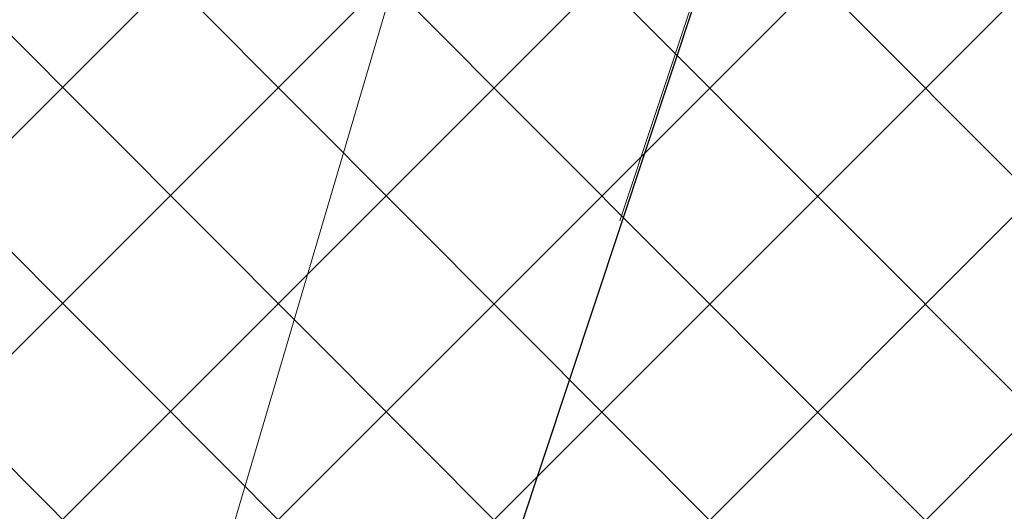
# Model space of a CAD drawing. Header units: metres. Extents: x 6599594 to 6600699, y 5687867 to 5691114.
# Tile 181 of 256: x 6599949.371 to 6599950.823, y 5688873.648 to 5688874.372. Entities that reach past the tile are written whole.
import ezdxf

# ---------------------------------------------------------------- set-up
doc = ezdxf.new("R2010")
doc.units = ezdxf.units.M
doc.header["$MEASUREMENT"] = 0
for name, pattern in [('1', [0]), ('GUK', [2, 1.5, -0.5]), ('GUZ', [1, 0.5, -0.5])]:
    doc.linetypes.add(name, pattern=pattern)
for name, color, linetype, lineweight in [('_kolor chodnik', 50, '1', 5), ('_kolor jezdnia', 4, '1', 0), ('_kolor pobocze', 211, '1', 5), ('_kolor zjazdy kostka', 7, '1', 5), ('_kolor ścieżka @ 1', 10, '1', 0), ('Dzialki', 130, '1', 30), ('Kontury', 252, 'GUK', 9), ('OT_Komunikacja', 7, 'CONTINUOUS', 0), ('Uzytki', 252, 'GUZ', 9)]:
    doc.layers.add(name, color=color, linetype=linetype, lineweight=lineweight)
pattern_1 = [(45, (0, 0), (-0.1414213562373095, 0.1414213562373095), []), (135, (0, 0), (-0.1414213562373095, -0.1414213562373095), [])]

msp = doc.modelspace()

# ---------------------------------------------------------------- hatches: boundary and pattern name
at = {"layer": '_kolor chodnik'}
h = msp.add_hatch(dxfattribs=at)
h.set_pattern_fill('ANSI37', color=256, scale=1.6)
h.set_pattern_definition(pattern_1)
h.paths.add_polyline_path([(6599849.938171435, 5688542.085872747), (6599852.232147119, 5688548.938742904), (6599853.573135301, 5688548.489851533), (6599853.827082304, 5688549.248475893), (6599851.793849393, 5688549.929093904), (6599849.895278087, 5688548.982823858), (6599847.823506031, 5688542.793750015)])
edge = h.paths.add_edge_path()
edge.add_line((6600018.106075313, 5689087.454911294), (6600022.42781917, 5689091.229234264))
edge.add_line((6600022.42781917, 5689091.229234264), (6600020.233254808, 5689093.742094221))
edge.add_line((6600020.233254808, 5689093.742094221), (6600017.159471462, 5689091.057656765))
edge.add_arc((6600023.275194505, 5689085.385140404), 8.34143334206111, 137.1531558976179, 148.8016577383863)
edge.add_line((6600016.140105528, 5689089.706021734), (6600018.106075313, 5689087.454911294))
h.paths.add_polyline_path([(6600038.501784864, 5689187.59229436), (6600037.906968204, 5689187.700586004), (6600037.638296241, 5689186.224843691), (6600038.240083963, 5689186.115282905)])
h.paths.add_polyline_path([(6600069.098302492, 5689360.276020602), (6600068.321239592, 5689360.413462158), (6600068.064048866, 5689358.936495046), (6600068.836639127, 5689358.799546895)])
h.paths.add_polyline_path([(6600082.393785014, 5689362.950258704), (6600082.941124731, 5689366.103121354), (6600081.481377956, 5689366.361351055), (6600080.923159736, 5689363.210828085)])
h.paths.add_polyline_path([(6600074.022236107, 5689388.065861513), (6600072.983907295, 5689388.249860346), (6600072.723374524, 5689386.772538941), (6600073.760538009, 5689386.588865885)])
h.paths.add_polyline_path([(6600105.602402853, 5689486.45426531), (6600106.738797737, 5689489.760539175), (6600105.28818975, 5689490.281952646), (6600104.132785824, 5689486.965912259)])
h.paths.add_polyline_path([(6600132.519778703, 5689678.737346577), (6600131.636986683, 5689678.922259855), (6600131.330470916, 5689677.453953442), (6600132.212256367, 5689677.269208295)])
h.paths.add_polyline_path([(6600156.649397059, 5689798.7449027), (6600156.48800471, 5689797.95886096), (6600157.450195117, 5689797.757316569), (6600157.615023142, 5689798.542205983)])
h.paths.add_polyline_path([(6600189.055358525, 5689948.643107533), (6600187.902868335, 5689948.884512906), (6600187.600024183, 5689947.417400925), (6600188.748131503, 5689947.176379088)])
edge = h.paths.add_edge_path()
edge.add_line((6600204.459383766, 5690032.969035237), (6600204.153258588, 5690031.227801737))
edge.add_arc((6600202.328347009, 5690027.299936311), 4.331100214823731, 41.853001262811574, 65.08011546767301, ccw=False)
edge.add_arc((6600032.903931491, 5690051.979071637), 174.020003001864, 352.8070218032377, 353.495463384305)
edge.add_arc((6600202.372679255, 5690027.343587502), 5.999999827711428, 55.12102442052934, 69.64815978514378)
edge = h.paths.add_edge_path()
edge.add_line((6600205.046027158, 5690040.265402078), (6600204.972740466, 5690038.483452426))
edge.add_arc((6600203.986269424, 5690044.401803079), 5.999999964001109, 279.4630688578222, 294.9140560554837)
edge.add_line((6600206.513819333, 5690038.960158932), (6600206.607027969, 5690041.030672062))
edge.add_arc((6600203.986269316, 5690044.401803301), 4.270000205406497, 284.3702444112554, 307.86193139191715, ccw=False)
edge = h.paths.add_edge_path()
edge.add_arc((6600203.547470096, 5690044.558759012), 6.446878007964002, 324.43500910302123, 356.20133685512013, ccw=False)
edge.add_arc((6600203.986269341, 5690044.401803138), 6.000000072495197, 323.2169970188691, 357.4193489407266)
h.paths.add_polyline_path([(6600208.910055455, 5690121.713696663), (6600208.146285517, 5690121.748120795), (6600207.125602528, 5690121.794124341), (6600209.971605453, 5690121.665851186)])
edge = h.paths.add_edge_path()
edge.add_line((6600238.769818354, 5690481.648294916), (6600240.338176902, 5690490.87374652))
edge.add_line((6600240.338176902, 5690490.87374652), (6600241.251295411, 5690510.829461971))
edge.add_line((6600241.251295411, 5690510.829461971), (6600239.524022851, 5690510.928942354))
edge.add_line((6600239.524022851, 5690510.928942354), (6600238.633343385, 5690491.167757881))
edge.add_line((6600238.633343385, 5690491.167757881), (6600234.579716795, 5690467.661262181))
edge.add_line((6600234.579716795, 5690467.661262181), (6600234.449796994, 5690464.966873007))
edge.add_arc((6600242.443669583, 5690464.607462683), 8.001948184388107, 177.4256737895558, 268.2543056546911)
edge.add_line((6600242.199903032, 5690456.609228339), (6600242.216657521, 5690457.359274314))
edge.add_line((6600242.216657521, 5690457.359274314), (6600242.305257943, 5690458.836738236))
edge.add_arc((6600242.444504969, 5690464.607952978), 5.772894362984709, 177.0298084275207, 268.6178439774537, ccw=False)
edge.add_line((6600236.679365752, 5690464.907083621), (6600236.951876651, 5690470.95443634))
edge.add_line((6600236.951876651, 5690470.95443634), (6600238.15078669, 5690478.210832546))
edge.add_line((6600238.15078669, 5690478.210832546), (6600238.769818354, 5690481.648294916))
h.paths.add_polyline_path([(6600238.769818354, 5690481.648294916), (6600238.15078669, 5690478.210832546), (6600239.670056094, 5690477.930590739), (6600240.266710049, 5690481.376366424)])
edge = h.paths.add_edge_path()
edge.add_line((6600223.366500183, 5690460.339976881), (6600223.278629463, 5690457.997544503))
edge.add_arc((6600220.967166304, 5690465.656339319), 7.999999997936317, 286.7940807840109, 300.2738222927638)
edge.add_line((6600225.000231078, 5690458.747331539), (6600225.240084, 5690461.623695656))
edge.add_arc((6600221.105749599, 5690465.648640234), 5.76999998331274, 293.06724424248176, 315.7681070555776, ccw=False)
edge = h.paths.add_edge_path()
edge.add_arc((6600220.025145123, 5690444.676291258), 5.770000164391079, 37.996647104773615, 59.94382588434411, ccw=False)
edge.add_line((6600224.572175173, 5690448.22839199), (6600224.817793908, 5690451.081798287))
edge.add_arc((6600220.025145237, 5690444.676291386), 7.999999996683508, 53.19588653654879, 68.15166733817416)
edge.add_line((6600223.00235276, 5690452.101669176), (6600222.91504296, 5690449.670427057))
edge = h.paths.add_edge_path()
edge.add_arc((6600221.105749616, 5690465.648640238), 7.999999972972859, 328.0222308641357, 357.0132597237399)
edge.add_line((6600229.094882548, 5690465.23180147), (6600229.218816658, 5690467.593604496))
edge.add_line((6600229.218816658, 5690467.593604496), (6600228.218919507, 5690467.645774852))
edge.add_line((6600228.218919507, 5690467.645774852), (6600227.891778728, 5690461.411918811))
h.paths.add_polyline_path([(6600200.980142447, 5690012.236744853), (6600202.317278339, 5690011.956662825), (6600202.522293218, 5690012.935421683), (6600201.182321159, 5690013.216097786)])
h.paths.add_polyline_path([(6600196.457878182, 5689983.98337835), (6600195.202332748, 5689984.246370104), (6600194.899091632, 5689982.777335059), (6600196.150355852, 5689982.515240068)])
edge = h.paths.add_edge_path()
edge.add_line((6600112.305909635, 5689517.991018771), (6600112.691041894, 5689519.807934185))
edge.add_line((6600112.691041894, 5689519.807934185), (6600113.245521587, 5689522.423769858))
edge.add_line((6600113.245521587, 5689522.423769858), (6600111.553124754, 5689522.782507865))
edge.add_line((6600111.553124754, 5689522.782507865), (6600107.405864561, 5689503.21722655))
edge.add_line((6600107.405864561, 5689503.21722655), (6600099.494506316, 5689480.361667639))
edge.add_line((6600099.494506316, 5689480.361667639), (6600099.182814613, 5689478.891218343))
edge.add_arc((6600107.008997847, 5689477.232359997), 8.000059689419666, 168.0325629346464, 257.7529108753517)
edge.add_line((6600105.311960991, 5689469.414366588), (6600105.784990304, 5689471.593619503))
edge.add_arc((6600107.008927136, 5689477.232314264), 5.769999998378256, 168.0321375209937, 257.7533362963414, ccw=False)
edge.add_line((6600101.364343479, 5689478.42879883), (6600101.647245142, 5689479.76342708))
edge.add_line((6600101.647245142, 5689479.76342708), (6600104.132785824, 5689486.965912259))
edge.add_line((6600104.132785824, 5689486.965912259), (6600105.28818975, 5689490.281952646))
edge.add_line((6600105.28818975, 5689490.281952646), (6600108.240043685, 5689498.809726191))
edge.add_line((6600108.240043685, 5689498.809726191), (6600112.305909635, 5689517.991018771))
h.paths.add_polyline_path([(6600136.009573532, 5689645.499114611), (6600138.333647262, 5689645.012304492), (6600138.661671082, 5689646.578318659), (6600134.869459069, 5689647.372651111)])
at = {"layer": '_kolor jezdnia'}
h = msp.add_hatch(dxfattribs=at)
h.set_pattern_fill('ANSI37', color=4, scale=3.5)
h.set_pattern_definition([(45, (0, 0), (-0.3093592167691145, 0.3093592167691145), []), (135, (0, 0), (-0.3093592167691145, -0.3093592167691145), [])])
edge = h.paths.add_edge_path()
edge.add_line((6599833.066047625, 5688539.933393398), (6599850.649511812, 5688527.983462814))
edge.add_arc((6599857.337592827, 5688536.653968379), 10.95025544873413, 169.5012687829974, 232.3548431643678, ccw=False)
edge.add_arc((6599858.085851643, 5688536.618142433), 11.69295282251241, 162.2507788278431, 169.9967502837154, ccw=False)
edge.add_line((6599846.949484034, 5688540.182754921), (6599847.823506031, 5688542.793750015))
edge.add_line((6599847.823506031, 5688542.793750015), (6599849.895278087, 5688548.982823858))
edge.add_line((6599849.895278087, 5688548.982823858), (6599852.434748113, 5688556.56906746))
edge.add_line((6599852.434748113, 5688556.56906746), (6599928.48625871, 5688783.760284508))
edge.add_line((6599928.48625871, 5688783.760284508), (6599931.025728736, 5688791.34652811))
edge.add_line((6599931.025728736, 5688791.34652811), (6599996.657773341, 5688987.411326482))
edge.add_line((6599996.657773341, 5688987.411326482), (6599999.197243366, 5688994.997570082))
edge.add_line((6599999.197243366, 5688994.997570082), (6600021.930100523, 5689062.908193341))
edge.add_line((6600021.930100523, 5689062.908193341), (6600017.620224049, 5689067.371531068))
edge.add_line((6600017.620224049, 5689067.371531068), (6600016.714558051, 5689064.654078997))
edge.add_line((6600016.714558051, 5689064.654078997), (6600012.423620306, 5689051.835617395))
edge.add_line((6600012.423620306, 5689051.835617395), (6600009.884150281, 5689044.249373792))
edge.add_line((6600009.884150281, 5689044.249373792), (6599977.53516164, 5688947.612159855))
edge.add_line((6599977.53516164, 5688947.612159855), (6599974.995691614, 5688940.025916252))
edge.add_line((6599974.995691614, 5688940.025916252), (6599942.096912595, 5688841.746295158))
edge.add_line((6599942.096912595, 5688841.746295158), (6599939.557442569, 5688834.160051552))
edge.add_line((6599939.557442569, 5688834.160051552), (6599882.679288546, 5688664.246042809))
edge.add_line((6599882.679288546, 5688664.246042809), (6599880.139818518, 5688656.659799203))
edge.add_line((6599880.139818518, 5688656.659799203), (6599852.46454386, 5688573.984527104))
edge.add_line((6599852.46454386, 5688573.984527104), (6599842.470137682, 5688544.127903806))
edge.add_arc((6599835.706422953, 5688546.652910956), 7.219660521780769, 248.5480913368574, 339.52856074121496, ccw=False)
h.paths.add_polyline_path([(6600044.653202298, 5689172.271628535), (6600046.276244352, 5689181.431901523), (6600047.759199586, 5689189.801539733), (6600051.0603021, 5689208.432603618), (6600052.368792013, 5689215.817578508), (6600054.808584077, 5689229.587499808), (6600056.11707399, 5689236.972474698), (6600057.346666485, 5689243.912161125), (6600058.655146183, 5689251.297078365), (6600058.831439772, 5689252.292060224), (6600060.098987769, 5689259.445963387), (6600060.139929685, 5689259.677035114), (6600061.407468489, 5689266.830886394), (6600072.329030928, 5689328.470998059), (6600073.637511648, 5689335.855921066), (6600077.337304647, 5689356.73715072), (6600078.820259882, 5689365.106788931), (6600081.142794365, 5689378.214921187), (6600082.538516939, 5689386.092227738), (6600095.187867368, 5689457.483787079), (6600091.082877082, 5689465.8405575), (6600089.043088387, 5689454.328211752), (6600087.870641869, 5689447.711051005), (6600087.560133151, 5689445.958573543), (6600086.562151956, 5689440.326076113), (6600082.433200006, 5689417.022719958), (6600080.95024477, 5689408.65308175), (6600077.202698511, 5689387.502337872), (6600075.719743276, 5689379.132699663), (6600073.469199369, 5689366.430874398), (6600071.986244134, 5689358.061236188), (6600069.98686466, 5689346.776955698), (6600068.591142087, 5689338.899649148), (6600065.559290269, 5689321.78820693), (6600064.163567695, 5689313.910900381), (6600059.719426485, 5689288.828650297), (6600058.323703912, 5689280.951343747), (6600057.563846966, 5689276.662793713), (6600056.168124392, 5689268.785487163), (6600054.804920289, 5689261.091711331), (6600053.409197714, 5689253.21440478), (6600053.264817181, 5689252.399536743), (6600051.869094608, 5689244.522230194), (6600051.183555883, 5689240.653124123), (6600049.787833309, 5689232.775817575), (6600046.593849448, 5689214.749319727), (6600045.198126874, 5689206.872013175), (6600044.41754409, 5689202.466488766), (6600042.934588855, 5689194.096850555), (6600036.429952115, 5689157.38538759), (6600034.946996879, 5689149.01574938), (6600030.579776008, 5689124.367629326), (6600027.529365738, 5689107.151445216), (6600024.895072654, 5689094.014582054), (6600030.583685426, 5689094.264316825), (6600032.945013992, 5689106.191885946), (6600043.170247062, 5689163.901990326)])
edge = h.paths.add_edge_path()
edge.add_line((6600111.106812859, 5689535.144351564), (6600111.256844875, 5689535.85214863))
edge.add_line((6600111.256844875, 5689535.85214863), (6600112.915748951, 5689543.678261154))
edge.add_line((6600112.915748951, 5689543.678261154), (6600117.304772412, 5689564.384094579))
edge.add_line((6600117.304772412, 5689564.384094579), (6600119.067357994, 5689572.699339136))
edge.add_line((6600119.067357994, 5689572.699339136), (6600120.087667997, 5689577.512794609))
edge.add_line((6600120.087667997, 5689577.512794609), (6600121.642890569, 5689584.849775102))
edge.add_line((6600121.642890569, 5689584.849775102), (6600128.436769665, 5689616.900852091))
edge.add_line((6600128.436769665, 5689616.900852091), (6600129.991992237, 5689624.237832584))
edge.add_line((6600129.991992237, 5689624.237832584), (6600132.660554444, 5689636.827148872))
edge.add_line((6600132.660554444, 5689636.827148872), (6600133.208838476, 5689639.444704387))
edge.add_line((6600133.208838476, 5689639.444704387), (6600134.848957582, 5689647.274775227))
edge.add_line((6600134.848957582, 5689647.274775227), (6600138.97649476, 5689666.979995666))
edge.add_line((6600138.97649476, 5689666.979995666), (6600140.51410642, 5689674.320687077))
edge.add_line((6600140.51410642, 5689674.320687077), (6600145.209128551, 5689696.735129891))
edge.add_line((6600145.209128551, 5689696.735129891), (6600146.746740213, 5689704.075821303))
edge.add_line((6600146.746740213, 5689704.075821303), (6600151.462308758, 5689726.588354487))
edge.add_line((6600151.462308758, 5689726.588354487), (6600152.999920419, 5689733.929045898))
edge.add_line((6600152.999920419, 5689733.929045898), (6600155.244070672, 5689744.642813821))
edge.add_line((6600155.244070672, 5689744.642813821), (6600156.781682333, 5689751.983505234))
edge.add_line((6600156.781682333, 5689751.983505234), (6600161.635515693, 5689775.156126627))
edge.add_line((6600161.635515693, 5689775.156126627), (6600163.378142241, 5689783.475576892))
edge.add_line((6600163.378142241, 5689783.475576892), (6600163.850769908, 5689785.731942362))
edge.add_line((6600163.850769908, 5689785.731942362), (6600167.028500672, 5689800.902704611))
edge.add_line((6600167.028500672, 5689800.902704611), (6600179.49088801, 5689860.399222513))
edge.add_line((6600179.49088801, 5689860.399222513), (6600181.233514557, 5689868.718672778))
edge.add_line((6600181.233514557, 5689868.718672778), (6600181.84713393, 5689871.648144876))
edge.add_line((6600181.84713393, 5689871.648144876), (6600183.384745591, 5689878.988836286))
edge.add_line((6600183.384745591, 5689878.988836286), (6600184.935818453, 5689886.393792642))
edge.add_line((6600184.935818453, 5689886.393792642), (6600186.575937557, 5689894.223863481))
edge.add_line((6600186.575937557, 5689894.223863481), (6600194.05133812, 5689929.912074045))
edge.add_line((6600194.05133812, 5689929.912074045), (6600195.691457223, 5689937.742144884))
edge.add_line((6600195.691457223, 5689937.742144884), (6600202.915799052, 5689972.231779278))
edge.add_line((6600202.915799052, 5689972.231779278), (6600204.555918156, 5689980.061850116))
edge.add_line((6600204.555918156, 5689980.061850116), (6600206.062781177, 5689987.255744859))
edge.add_line((6600206.062781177, 5689987.255744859), (6600207.702900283, 5689995.085815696))
edge.add_line((6600207.702900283, 5689995.085815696), (6600210.232559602, 5690007.162628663))
edge.add_line((6600210.232559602, 5690007.162628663), (6600211.694938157, 5690014.144150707))
edge.add_arc((6600028.177652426, 5690052.584442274), 187.5000004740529, 348.1696294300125, 357.4195276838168)
edge.add_line((6600215.487522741, 5690044.142720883), (6600208.310270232, 5690026.480446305))
edge.add_arc((6600032.903933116, 5690051.97907145), 177.2500013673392, 348.1696294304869, 351.7289130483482, ccw=False)
edge.add_line((6600206.38894146, 5690015.640182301), (6600205.966941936, 5690013.625519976))
edge.add_line((6600205.966941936, 5690013.625519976), (6600204.326822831, 5690005.795449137))
edge.add_line((6600204.326822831, 5690005.795449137), (6600197.076961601, 5689971.183982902))
edge.add_line((6600197.076961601, 5689971.183982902), (6600195.334335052, 5689962.864532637))
edge.add_line((6600195.334335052, 5689962.864532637), (6600193.44722506, 5689953.855305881))
edge.add_line((6600193.44722506, 5689953.855305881), (6600191.909227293, 5689946.512771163))
edge.add_line((6600191.909227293, 5689946.512771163), (6600185.496844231, 5689915.899498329))
edge.add_line((6600185.496844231, 5689915.899498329), (6600183.856521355, 5689908.068454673))
edge.add_line((6600183.856521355, 5689908.068454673), (6600182.066605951, 5689899.523243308))
edge.add_line((6600182.066605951, 5689899.523243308), (6600180.32407057, 5689891.204228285))
edge.add_line((6600180.32407057, 5689891.204228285), (6600174.320344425, 5689862.541919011))
edge.add_line((6600174.320344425, 5689862.541919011), (6600172.577809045, 5689854.222903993))
edge.add_line((6600172.577809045, 5689854.222903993), (6600163.663810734, 5689811.666703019))
edge.add_line((6600163.663810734, 5689811.666703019), (6600162.023782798, 5689803.837067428))
edge.add_line((6600162.023782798, 5689803.837067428), (6600160.924220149, 5689798.587659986))
edge.add_line((6600160.924220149, 5689798.587659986), (6600159.279208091, 5689790.734229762))
edge.add_line((6600159.279208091, 5689790.734229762), (6600157.107250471, 5689780.365115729))
edge.add_line((6600157.107250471, 5689780.365115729), (6600155.462238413, 5689772.511685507))
edge.add_line((6600155.462238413, 5689772.511685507), (6600153.380318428, 5689762.572418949))
edge.add_line((6600153.380318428, 5689762.572418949), (6600151.735124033, 5689754.718118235))
edge.add_line((6600151.735124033, 5689754.718118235), (6600148.586504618, 5689739.686336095))
edge.add_line((6600148.586504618, 5689739.686336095), (6600146.885007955, 5689731.563243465))
edge.add_line((6600146.885007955, 5689731.563243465), (6600141.75088822, 5689707.052510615))
edge.add_line((6600141.75088822, 5689707.052510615), (6600140.110896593, 5689699.223048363))
edge.add_line((6600140.110896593, 5689699.223048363), (6600133.483561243, 5689667.583574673))
edge.add_line((6600133.483561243, 5689667.583574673), (6600131.860394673, 5689659.834436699))
edge.add_line((6600131.860394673, 5689659.834436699), (6600131.740984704, 5689659.26436315))
edge.add_line((6600131.740984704, 5689659.26436315), (6600130.117814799, 5689651.515209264))
edge.add_line((6600130.117814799, 5689651.515209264), (6600127.27873359, 5689637.961189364))
edge.add_line((6600127.27873359, 5689637.961189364), (6600126.924568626, 5689636.290366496))
edge.add_line((6600126.924568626, 5689636.290366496), (6600125.166244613, 5689627.995226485))
edge.add_line((6600125.166244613, 5689627.995226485), (6600118.009503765, 5689594.232298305))
edge.add_line((6600118.009503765, 5689594.232298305), (6600116.25117975, 5689585.937158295))
edge.add_line((6600116.25117975, 5689585.937158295), (6600113.665314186, 5689573.737975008))
edge.add_line((6600113.665314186, 5689573.737975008), (6600111.898534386, 5689565.402943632))
edge.add_line((6600111.898534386, 5689565.402943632), (6600104.889982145, 5689532.339115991))
edge.add_line((6600104.889982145, 5689532.339115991), (6600103.22663594, 5689524.492047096))
edge.add_line((6600103.22663594, 5689524.492047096), (6600096.623876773, 5689493.342605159))
edge.add_line((6600096.623876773, 5689493.342605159), (6600094.968986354, 5689485.535427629))
edge.add_line((6600094.968986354, 5689485.535427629), (6600094.300101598, 5689482.379870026))
edge.add_line((6600094.300101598, 5689482.379870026), (6600099.182814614, 5689478.891218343))
edge.add_line((6600099.182814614, 5689478.891218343), (6600099.494506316, 5689480.361667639))
edge.add_line((6600099.494506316, 5689480.361667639), (6600111.106812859, 5689535.144351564))
edge = h.paths.add_edge_path()
edge.add_arc((6600239.213891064, 5690851.400367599), 10.00000000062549, -2.8342403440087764, 76.13703556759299, ccw=False)
edge.add_line((6600249.201658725, 5690850.905901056), (6600249.082723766, 5690848.503524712))
edge.add_line((6600249.082723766, 5690848.503524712), (6600247.016487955, 5690806.767468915))
edge.add_line((6600247.016487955, 5690806.767468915), (6600246.092398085, 5690789.152178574))
edge.add_line((6600246.092398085, 5690789.152178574), (6600233.768116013, 5690572.015170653))
edge.add_line((6600233.768116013, 5690572.015170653), (6600228.959056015, 5690465.296202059))
edge.add_line((6600228.959056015, 5690465.296202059), (6600234.588724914, 5690465.017134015))
edge.add_line((6600234.588724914, 5690465.017134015), (6600239.262540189, 5690571.767576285))
edge.add_line((6600239.262540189, 5690571.767576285), (6600252.50503885, 5690806.400146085))
edge.add_line((6600252.50503885, 5690806.400146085), (6600254.569211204, 5690848.094521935))
edge.add_arc((6600262.559425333, 5690847.6989487), 7.999999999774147, 76.13703557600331, 177.1657596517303, ccw=False)
edge.add_line((6600264.476229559, 5690855.465921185), (6600241.609896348, 5690861.109083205))
edge = h.paths.add_edge_path()
edge.add_line((6600250.031475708, 5690451.625307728), (6600250.231741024, 5690455.772579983))
edge.add_line((6600250.231741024, 5690455.772579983), (6600246.257763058, 5690456.417303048))
edge.add_line((6600246.257763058, 5690456.417303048), (6600242.171761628, 5690456.61060902))
edge.add_arc((6600242.563100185, 5690464.586983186), 7.985968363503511, 176.9123644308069, 267.1911945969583, ccw=False)
edge.add_line((6600234.588724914, 5690465.017134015), (6600228.959056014, 5690465.296202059))
edge.add_arc((6600220.965133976, 5690465.657286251), 8.002072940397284, 267.8289300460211, 357.413716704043, ccw=False)
edge.add_line((6600220.661989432, 5690457.660957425), (6600212.406915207, 5690458.119572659))
edge.add_line((6600212.406915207, 5690458.119572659), (6600208.431872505, 5690457.817501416))
edge.add_line((6600208.431872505, 5690457.817501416), (6600208.233912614, 5690454.548331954))
edge.add_line((6600208.233912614, 5690454.548331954), (6600212.129565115, 5690453.127270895))
edge.add_line((6600212.129565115, 5690453.127270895), (6600218.640548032, 5690452.76554962))
edge.add_line((6600218.640548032, 5690452.76554962), (6600216.486747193, 5690452.885205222))
edge.add_line((6600216.486747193, 5690452.885205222), (6600220.468905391, 5690452.663974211))
edge.add_arc((6600220.025145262, 5690444.676291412), 7.99999997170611, -0.3386579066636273, 86.8201700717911, ccw=False)
edge.add_line((6600228.025005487, 5690444.629006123), (6600227.803602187, 5690439.649256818))
edge.add_line((6600227.803602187, 5690439.649256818), (6600226.885525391, 5690435.936828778))
edge.add_line((6600226.885525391, 5690435.936828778), (6600225.534849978, 5690405.967249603))
edge.add_line((6600225.534849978, 5690405.967249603), (6600226.115199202, 5690402.187514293))
edge.add_line((6600226.115199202, 5690402.187514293), (6600213.445139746, 5690121.008786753))
edge.add_line((6600213.445139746, 5690121.008786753), (6600213.352800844, 5690118.960058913))
edge.add_line((6600213.352800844, 5690118.960058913), (6600209.980184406, 5690044.131649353))
edge.add_arc((6600203.98626942, 5690044.401803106), 5.999999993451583, 257.4162346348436, 357.41934921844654, ccw=False)
edge.add_line((6600202.679069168, 5690038.545931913), (6600201.589735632, 5690033.666039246))
edge.add_line((6600201.589735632, 5690033.666039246), (6600203.67987942, 5690033.199458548))
edge.add_arc((6600202.372679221, 5690027.343587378), 5.999999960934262, -8.27108729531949, 77.41623506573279, ccw=False)
edge.add_line((6600208.310270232, 5690026.480446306), (6600215.487522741, 5690044.142720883))
edge.add_line((6600215.487522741, 5690044.142720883), (6600216.199687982, 5690059.9446614))
edge.add_line((6600216.199687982, 5690059.9446614), (6600216.537356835, 5690067.437056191))
edge.add_line((6600216.537356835, 5690067.437056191), (6600223.893528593, 5690230.66011469))
edge.add_line((6600223.893528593, 5690230.66011469), (6600224.231197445, 5690238.152509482))
edge.add_line((6600224.231197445, 5690238.152509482), (6600233.507835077, 5690443.987992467))
edge.add_arc((6600241.499722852, 5690443.627812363), 7.999999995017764, 87.29208981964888, 177.4195277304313, ccw=False)
edge.add_line((6600241.877677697, 5690451.618879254), (6600246.021541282, 5690451.422886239))
edge.add_line((6600246.021541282, 5690451.422886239), (6600246.427694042, 5690451.44338883))
edge.add_line((6600246.427694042, 5690451.44338883), (6600246.79397003, 5690451.461878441))
edge.add_line((6600246.79397003, 5690451.461878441), (6600250.031475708, 5690451.625307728))
edge = h.paths.add_edge_path()
edge.add_line((6600007.33756506, 5689086.20374581), (6600006.980466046, 5689080.740822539))
edge.add_line((6600006.980466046, 5689080.740822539), (6600007.229745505, 5689080.720859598))
edge.add_line((6600007.229745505, 5689080.720859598), (6600008.093335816, 5689080.601653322))
edge.add_line((6600008.093335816, 5689080.601653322), (6600008.702681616, 5689080.53831051))
edge.add_arc((6600008.140193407, 5689070.554142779), 9.999999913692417, -18.557800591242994, 86.77547804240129, ccw=False)
edge.add_line((6600017.620224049, 5689067.371531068), (6600021.930100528, 5689062.908193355))
edge.add_arc((6599734.83819726, 5689159.011261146), 302.7499967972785, 341.4922000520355, 343.8640860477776)
edge.add_arc((6600034.895369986, 5689072.315877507), 9.581213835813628, 98.63328270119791, 164.5273290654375, ccw=False)
edge.add_line((6600033.457137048, 5689081.788529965), (6600033.832640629, 5689081.798737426))
edge.add_line((6600033.832640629, 5689081.798737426), (6600034.422462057, 5689082.05700874))
edge.add_line((6600034.422462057, 5689082.05700874), (6600036.833623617, 5689082.139040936))
edge.add_line((6600036.833623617, 5689082.139040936), (6600036.730225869, 5689087.148851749))
edge.add_line((6600036.730225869, 5689087.148851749), (6600036.579860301, 5689087.134303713))
edge.add_arc((6600036.479565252, 5689093.136286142), 6.002820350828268, 169.1687651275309, 270.9573417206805, ccw=False)
edge.add_line((6600030.583685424, 5689094.264316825), (6600024.895072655, 5689094.014582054))
edge.add_arc((6600015.200558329, 5689096.162123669), 9.929528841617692, 271.0943432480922, 347.5094668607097, ccw=False)
edge.add_arc((6600014.909438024, 5689089.646776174), 3.446070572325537, 264.4236009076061, 278.0194998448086, ccw=False)
edge.add_line((6600014.574573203, 5689086.217014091), (6600014.299554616, 5689086.232508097))
edge.add_line((6600014.299554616, 5689086.232508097), (6600010.474232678, 5689086.448019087))
edge.add_line((6600010.474232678, 5689086.448019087), (6600007.33756506, 5689086.20374581))
edge = h.paths.add_edge_path()
edge.add_line((6600105.490725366, 5689463.953528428), (6600106.927559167, 5689464.047234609))
edge.add_line((6600106.927559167, 5689464.047234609), (6600107.835, 5689468.66))
edge.add_line((6600107.835, 5689468.66), (6600105.311960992, 5689469.414366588))
edge.add_arc((6600107.008997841, 5689477.232359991), 8.000059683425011, 168.0325628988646, 257.75291091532, ccw=False)
edge.add_line((6600099.182814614, 5689478.891218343), (6600094.300101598, 5689482.379870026))
edge.add_arc((6600586.245114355, 5689378.104238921), 502.8750369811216, 168.032376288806, 169.9522165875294)
edge.add_line((6600091.082877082, 5689465.8405575), (6600095.187867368, 5689457.483787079))
edge.add_arc((6600103.065173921, 5689456.088064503), 8.000000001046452, 77.7533362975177, 169.9524553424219, ccw=False)
edge.add_line((6600104.762140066, 5689463.906012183), (6600105.490725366, 5689463.953528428))
at = {"layer": '_kolor pobocze'}
h = msp.add_hatch(dxfattribs=at)
h.set_pattern_fill('ANSI37', color=256, scale=1.6)
h.set_pattern_definition(pattern_1)
edge = h.paths.add_edge_path()
edge.add_line((6600035.926965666, 5689101.569442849), (6600036.046865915, 5689102.311543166))
edge.add_arc((6600058.171848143, 5689233.778275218), 133.3154772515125, 259.4578941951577, 260.4470163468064, ccw=False)
edge.add_line((6600033.780707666, 5689102.713067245), (6600032.142559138, 5689101.847662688))
edge.add_arc((6599734.838175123, 5689159.011266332), 302.7500195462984, 347.6801154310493, 349.11639019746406, ccw=False)
edge.add_arc((6600036.478170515, 5689093.133441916), 6.000000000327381, 167.68011541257, 271.5571101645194)
edge.add_line((6600036.64121064, 5689087.1356575), (6600036.730491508, 5689087.137804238))
edge.add_line((6600036.730491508, 5689087.137804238), (6600036.712463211, 5689087.887583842))
edge.add_line((6600036.712463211, 5689087.887583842), (6600036.559840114, 5689087.884077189))
edge.add_arc((6600036.482532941, 5689093.14290691), 5.259397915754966, 170.6455005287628, 270.8422131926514, ccw=False)
edge.add_arc((6600545.796425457, 5688991.216220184), 524.6691769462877, 167.9170060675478, 168.7028219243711, ccw=False)
edge.add_line((6600032.751078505, 5689101.044345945), (6600034.011432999, 5689101.917298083))
edge.add_line((6600034.011432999, 5689101.917298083), (6600035.926965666, 5689101.569442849))
edge = h.paths.add_edge_path()
edge.add_line((6600002.828843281, 5688994.032881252), (6600003.066918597, 5688994.74409159))
edge.add_line((6600003.066918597, 5688994.74409159), (6600001.227880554, 5688995.359703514))
edge.add_line((6600001.227880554, 5688995.359703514), (6600000.55876659, 5688996.702196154))
edge.add_line((6600000.55876659, 5688996.702196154), (6600022.641310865, 5689062.67011804))
edge.add_arc((6599734.838193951, 5689159.011262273), 303.5000002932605, 341.4922000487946, 343.8640860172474)
edge.add_arc((6600035.267451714, 5689072.092773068), 9.250000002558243, 91.55711016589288, 163.8640860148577, ccw=False)
edge.add_line((6600035.016098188, 5689081.339357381), (6600036.868703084, 5689081.389717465))
edge.add_line((6600036.868703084, 5689081.389717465), (6600036.850674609, 5689082.139504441))
edge.add_line((6600036.850674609, 5689082.139504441), (6600034.99571817, 5689082.089080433))
edge.add_arc((6600035.267451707, 5689072.092773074), 9.999999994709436, 91.55711014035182, 163.8640860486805)
edge.add_arc((6599734.838192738, 5689159.011262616), 302.7500015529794, 341.4922000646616, 343.8640860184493, ccw=False)
edge.add_line((6600021.930100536, 5689062.908193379), (6599999.748942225, 5688996.645678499))
edge.add_line((6599999.748942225, 5688996.645678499), (6600000.695212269, 5688994.747107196))
edge.add_line((6600000.695212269, 5688994.747107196), (6600002.828843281, 5688994.032881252))
h.paths.add_polyline_path([(6599971.7492186, 5688907.297112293), (6599971.084233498, 5688908.631320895), (6599997.822068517, 5688988.526766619), (6599999.164561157, 5688989.195880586), (6600001.003599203, 5688988.580268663), (6600001.241674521, 5688989.291479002), (6599999.108043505, 5688990.005704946), (6599997.209472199, 5688989.059434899), (6599970.270280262, 5688908.583087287), (6599971.216550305, 5688906.684515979), (6599973.350181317, 5688905.970290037), (6599973.588256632, 5688906.681500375)])
h.paths.add_polyline_path([(6599932.504667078, 5688790.060553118), (6599931.835553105, 5688791.403045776), (6599968.343406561, 5688900.4641754), (6599969.685899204, 5688901.133289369), (6599971.524937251, 5688900.517677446), (6599971.763012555, 5688901.228887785), (6599969.629381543, 5688901.94311373), (6599967.730810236, 5688900.996843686), (6599931.025728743, 5688791.34652811), (6599931.971998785, 5688789.447956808), (6599934.105629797, 5688788.73373086), (6599934.343705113, 5688789.4449412)])
at = {"layer": '_kolor zjazdy kostka'}
h = msp.add_hatch(dxfattribs=at)
h.set_pattern_fill('ANSI37', color=256, scale=1.6)
h.set_pattern_definition(pattern_1)
h.paths.add_polyline_path([(6600244.137440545, 5690813.934732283), (6600242.369522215, 5690814.022127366), (6600242.097568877, 5690808.528921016), (6600243.865482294, 5690808.441426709)])
h.paths.add_polyline_path([(6600247.012128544, 5690806.679412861), (6600247.442736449, 5690815.377295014), (6600247.393289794, 5690814.378518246), (6600247.113277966, 5690808.722537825)])
h.paths.add_polyline_path([(6600242.297085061, 5690788.088808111), (6600240.958726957, 5690788.155683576), (6600240.648818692, 5690782.664569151), (6600241.987258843, 5690782.599147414)])
h.paths.add_polyline_path([(6600245.558275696, 5690780.919298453), (6600246.037231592, 5690789.405686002), (6600244.985820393, 5690788.453468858), (6600244.612601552, 5690781.981345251)])
h.paths.add_polyline_path([(6600241.348405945, 5690723.711515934), (6600242.272017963, 5690722.691689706), (6600242.749709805, 5690731.155680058), (6600241.698138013, 5690730.203317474), (6600241.472690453, 5690726.27550499)])
h.paths.add_polyline_path([(6600225.772794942, 5690394.589141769), (6600224.731429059, 5690393.637598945), (6600224.461246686, 5690387.644646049), (6600225.412923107, 5690386.603142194)])
h.paths.add_polyline_path([(6600223.012390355, 5690333.280720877), (6600223.372595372, 5690341.272607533), (6600222.32835346, 5690340.318436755), (6600222.058239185, 5690334.324941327)])
h.paths.add_polyline_path([(6600215.496388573, 5690166.390602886), (6600215.856593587, 5690174.382489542), (6600214.812834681, 5690173.428760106), (6600214.542018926, 5690167.435062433)])
h.paths.add_polyline_path([(6600212.446537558, 5690121.053392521), (6600213.399499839, 5690120.010473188), (6600213.788744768, 5690128.503024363), (6600212.745135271, 5690127.54943145)])
h.paths.add_polyline_path([(6600209.977420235, 5690121.665589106), (6600210.225142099, 5690127.162117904), (6600207.346107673, 5690127.291879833), (6600207.119593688, 5690121.794395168)])
h.paths.add_polyline_path([(6600207.950178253, 5690070.725854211), (6600204.880846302, 5690070.828947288), (6600204.643784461, 5690065.333808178), (6600207.702521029, 5690065.204598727)])
h.paths.add_polyline_path([(6600200.981479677, 5690012.236464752), (6600199.969248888, 5690007.339980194), (6600201.282587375, 5690007.064882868), (6600202.31726072, 5690011.956666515)])
h.paths.add_polyline_path([(6600193.613960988, 5689970.406358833), (6600192.398010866, 5689970.660657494), (6600191.286205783, 5689965.274578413), (6600192.486379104, 5689965.023185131)])
h.paths.add_polyline_path([(6600189.061271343, 5689948.671423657), (6600189.98413328, 5689953.050774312), (6600188.818902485, 5689953.32186217), (6600187.908781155, 5689948.91282903)])
h.paths.add_polyline_path([(6600180.976201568, 5689915.317449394), (6600179.952861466, 5689910.421322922), (6600181.008474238, 5689910.200199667), (6600182.033843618, 5689915.09540201)])
h.paths.add_polyline_path([(6600176.508279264, 5689893.538690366), (6600177.476023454, 5689893.335973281), (6600178.603605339, 5689898.719146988), (6600177.636002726, 5689898.922290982)])
h.paths.add_polyline_path([(6600179.28182965, 5689859.401159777), (6600180.522246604, 5689860.211927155), (6600181.057490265, 5689860.561775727), (6600183.598022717, 5689860.029600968), (6600184.726606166, 5689865.412570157), (6600182.186324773, 5689865.943033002), (6600181.604764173, 5689866.832779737), (6600181.024456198, 5689867.720610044)])
h.paths.add_polyline_path([(6600160.200810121, 5689810.862606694), (6600159.232772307, 5689811.065842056), (6600158.207991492, 5689806.171529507), (6600159.175735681, 5689805.968812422)])
h.paths.add_polyline_path([(6600156.49391753, 5689797.987177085), (6600155.463416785, 5689793.068691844), (6600156.431160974, 5689792.865974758), (6600157.461419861, 5689797.784520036)])
edge = h.paths.add_edge_path()
edge.add_arc((6600173.111981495, 5689800.679690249), 5.999999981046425, 204.673115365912, 239.5411154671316, ccw=False)
edge.add_arc((6600173.162096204, 5689800.685330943), 6.047914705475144, 168.3203586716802, 204.5234866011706, ccw=False)
edge.add_line((6600167.239404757, 5689801.9096668), (6600163.651667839, 5689784.781499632))
edge.add_arc((6600169.524220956, 5689783.551410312), 5.999999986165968, 139.2146049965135, 168.1696294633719, ccw=False)
edge.add_arc((6600169.524220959, 5689783.551410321), 5.999999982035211, 96.80962310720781, 139.2146050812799, ccw=False)
edge.add_line((6600168.812796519, 5689789.509083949), (6600170.070461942, 5689795.507731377))
h.paths.add_polyline_path([(6600163.526364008, 5689776.866746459), (6600166.051243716, 5689776.337874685), (6600167.179826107, 5689781.720838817), (6600164.653945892, 5689782.249920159), (6600163.941148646, 5689783.340449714), (6600163.493329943, 5689784.025580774), (6600161.750703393, 5689775.706130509), (6600162.438017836, 5689776.155376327)])
h.paths.add_polyline_path([(6600152.614191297, 5689774.643430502), (6600153.639138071, 5689779.536616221), (6600152.646757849, 5689779.744928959), (6600151.646447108, 5689774.846147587)])
h.paths.add_polyline_path([(6600150.121074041, 5689767.466820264), (6600148.177624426, 5689758.16795459), (6600149.115997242, 5689757.971390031), (6600151.066362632, 5689767.268392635)])
h.paths.add_polyline_path([(6600142.970741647, 5689739.332500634), (6600141.888449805, 5689734.142420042), (6600144.036614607, 5689733.695518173), (6600145.123068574, 5689738.882330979)])
h.paths.add_polyline_path([(6600136.256357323, 5689701.052153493), (6600137.154085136, 5689700.864096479), (6600138.287960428, 5689706.274871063), (6600137.386492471, 5689706.464182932)])
h.paths.add_polyline_path([(6600130.081494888, 5689667.099389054), (6600129.212847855, 5689667.281639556), (6600128.083282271, 5689661.898895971), (6600128.953953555, 5689661.716447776)])
h.paths.add_polyline_path([(6600128.397394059, 5689659.030340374), (6600127.554144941, 5689659.207226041), (6600126.49340855, 5689653.810049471), (6600127.269860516, 5689653.647397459)])
h.paths.add_polyline_path([(6600134.990411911, 5689640.633636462), (6600137.30714639, 5689640.148363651), (6600138.339560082, 5689645.040620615), (6600136.015486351, 5689645.500958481), (6600135.435178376, 5689646.388788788), (6600134.8548704, 5689647.276619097), (6600133.214751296, 5689639.446548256), (6600134.102581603, 5689640.026856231)])
h.paths.add_polyline_path([(6600122.164164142, 5689634.294831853), (6600121.024067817, 5689628.914244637), (6600122.015114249, 5689628.705875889), (6600123.155614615, 5689634.086346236)])
h.paths.add_polyline_path([(6600114.54207576, 5689593.450769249), (6600113.493359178, 5689593.398339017), (6600112.364315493, 5689588.045694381), (6600113.29076438, 5689587.54753241)])
h.paths.add_polyline_path([(6600110.194543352, 5689572.941097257), (6600109.20781945, 5689573.148880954), (6600108.067717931, 5689567.768269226), (6600109.05014319, 5689567.535215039)])
h.paths.add_polyline_path([(6600119.083213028, 5689565.540446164), (6600119.089125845, 5689565.542290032), (6600121.462438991, 5689565.065690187), (6600122.598093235, 5689570.447168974), (6600120.229622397, 5689570.949214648), (6600119.651446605, 5689571.8119627), (6600119.073270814, 5689572.727655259), (6600117.310757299, 5689564.412754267)])
h.paths.add_polyline_path([(6600101.698666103, 5689532.937884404), (6600100.730666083, 5689533.141679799), (6600099.694214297, 5689528.250234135), (6600100.669121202, 5689528.045267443)])
h.paths.add_polyline_path([(6600094.064021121, 5689496.827028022), (6600093.080194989, 5689497.033910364), (6600092.036590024, 5689492.143967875), (6600093.038865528, 5689491.933250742)])
h.paths.add_polyline_path([(6600083.709836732, 5689453.74980843), (6600082.738586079, 5689448.336231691), (6600084.647281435, 5689448.027407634), (6600085.606840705, 5689453.416583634)])
h.paths.add_polyline_path([(6600084.434394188, 5689446.82589514), (6600083.348896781, 5689447.018140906), (6600082.567374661, 5689442.58660872), (6600083.649300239, 5689442.394910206)])
h.paths.add_polyline_path([(6600078.04194071, 5689410.721110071), (6600078.996952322, 5689416.137564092), (6600078.054833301, 5689416.304853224), (6600077.111232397, 5689410.886043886)])
h.paths.add_polyline_path([(6600072.911565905, 5689386.768652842), (6600071.960466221, 5689381.312635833), (6600072.800073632, 5689381.16322159), (6600073.766450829, 5689386.590709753)])
h.paths.add_polyline_path([(6600082.887400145, 5689379.432062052), (6600085.278102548, 5689379.03494316), (6600086.160383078, 5689383.956496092), (6600083.759726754, 5689384.355378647), (6600083.152078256, 5689385.224725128), (6600082.544429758, 5689386.094071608), (6600081.148707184, 5689378.216765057), (6600082.018053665, 5689378.824413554)])
h.paths.add_polyline_path([(6600080.731401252, 5689363.247695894), (6600080.041469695, 5689363.369939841), (6600079.433821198, 5689364.239286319), (6600078.8261727, 5689365.1086328), (6600077.343217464, 5689356.73899459), (6600078.212563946, 5689357.346643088), (6600079.081910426, 5689357.954291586), (6600081.429189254, 5689357.564866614), (6600082.388748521, 5689362.980514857)])
h.paths.add_polyline_path([(6600069.104215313, 5689360.304336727), (6600070.063917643, 5689365.720487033), (6600069.2708267, 5689365.861009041), (6600068.327152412, 5689360.441778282)])
h.paths.add_polyline_path([(6600066.550616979, 5689345.891799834), (6600065.546169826, 5689346.069805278), (6600064.677796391, 5689341.145792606), (6600065.678290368, 5689340.968483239)])
h.paths.add_polyline_path([(6600061.138656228, 5689321.077501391), (6600060.270282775, 5689316.15348863), (6600061.250715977, 5689315.979734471), (6600062.127590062, 5689320.902245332)])
h.paths.add_polyline_path([(6600055.325252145, 5689288.11325564), (6600054.456878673, 5689283.189242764), (6600055.410852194, 5689283.020177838), (6600056.283178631, 5689287.917022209)])
h.paths.add_polyline_path([(6600048.045675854, 5689182.819289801), (6600050.371939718, 5689182.407116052), (6600051.31444535, 5689187.67761207), (6600048.980409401, 5689188.064690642), (6600048.372760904, 5689188.934037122), (6600047.765112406, 5689189.803383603), (6600046.306982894, 5689181.603992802), (6600046.972918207, 5689182.069462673)])
h.paths.add_polyline_path([(6600040.943690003, 5689201.374141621), (6600039.339175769, 5689201.66987967), (6600038.429882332, 5689196.244216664), (6600039.984130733, 5689195.958493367)])
h.paths.add_polyline_path([(6600032.993704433, 5689156.473759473), (6600032.278185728, 5689156.600537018), (6600031.299242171, 5689151.188930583), (6600032.034145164, 5689151.058111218)])
h.paths.add_polyline_path([(6600026.309179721, 5689123.603833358), (6600025.417362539, 5689118.683970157), (6600026.271201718, 5689118.532684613), (6600027.143528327, 5689123.456001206)])
h.paths.add_polyline_path([(6600013.302986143, 5689054.462576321), (6600015.842456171, 5689062.048819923), (6600014.576741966, 5689061.417973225), (6600012.672139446, 5689055.728290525)])
h.paths.add_polyline_path([(6599974.547216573, 5688938.686171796), (6599977.086686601, 5688946.272415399), (6599975.820972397, 5688945.641568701), (6599973.916369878, 5688939.951886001)])
h.paths.add_polyline_path([(6599942.102825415, 5688841.748139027), (6599940.837111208, 5688841.117292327), (6599938.932508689, 5688835.427609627), (6599939.563355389, 5688834.161895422)])
h.paths.add_polyline_path([(6599882.685201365, 5688664.247886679), (6599881.419487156, 5688663.617039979), (6599879.514884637, 5688657.927357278), (6599880.145731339, 5688656.661643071)])
h.paths.add_polyline_path([(6599851.799762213, 5688549.930937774), (6599853.832995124, 5688549.250319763), (6599855.42016389, 5688553.991722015), (6599853.386930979, 5688554.672340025), (6599852.913795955, 5688555.621625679), (6599852.440660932, 5688556.570911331), (6599849.901190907, 5688548.984667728)])
h.paths.add_polyline_path([(6600233.581687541, 5690586.458647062), (6600234.520016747, 5690585.337735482), (6600234.976631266, 5690593.428266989), (6600233.922640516, 5690592.499827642)])
h.paths.add_polyline_path([(6600231.72837122, 5690526.750719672), (6600230.676277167, 5690525.793817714), (6600230.420013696, 5690519.782861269), (6600231.363586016, 5690518.655686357)])
h.paths.add_polyline_path([(6600237.577122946, 5690639.505119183), (6600236.516490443, 5690638.540451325), (6600236.176926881, 5690632.541599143), (6600237.1204992, 5690631.41442423)])
h.paths.add_polyline_path([(6600238.927801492, 5690681.139540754), (6600239.8637879, 5690680.021427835), (6600240.320411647, 5690688.112122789), (6600239.268317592, 5690687.155220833)])
h.paths.add_polyline_path([(6600218.12228406, 5690224.814875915), (6600217.079933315, 5690223.86243318), (6600216.809648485, 5690217.865326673), (6600217.762143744, 5690216.822918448)])
h.paths.add_polyline_path([(6600219.363739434, 5690274.535639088), (6600220.31588625, 5690273.493612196), (6600220.675810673, 5690281.480778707), (6600219.633750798, 5690280.528598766)])
h.paths.add_polyline_path([(6600168.759867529, 5689856.554734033), (6600169.729143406, 5689856.3516961), (6600170.857343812, 5689861.737822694), (6600169.889741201, 5689861.940966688)])
h.paths.add_polyline_path([(6600168.841833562, 5689852.115601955), (6600167.871405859, 5689852.319339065), (6600166.844894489, 5689847.425845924), (6600167.816759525, 5689847.221809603)])
at = {"layer": '_kolor ścieżka @ 1'}
h = msp.add_hatch(dxfattribs=at)
h.set_pattern_fill('ANSI37', color=10, scale=1.8)
h.set_pattern_definition([(45, (0, 0), (-0.1590990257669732, 0.1590990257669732), []), (135, (0, 0), (-0.1590990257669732, -0.1590990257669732), [])])
edge = h.paths.add_edge_path()
edge.add_line((6599877.145262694, 5688659.244027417), (6599854.614951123, 5688591.938475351))
edge.add_line((6599854.614951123, 5688591.938475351), (6599854.214414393, 5688589.387325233))
edge.add_line((6599854.214414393, 5688589.387325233), (6599839.435327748, 5688545.233719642))
edge.add_arc((6599834.523035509, 5688547.748213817), 5.518450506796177, 246.51508714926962, 332.8930934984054, ccw=False)
edge.add_line((6599832.323891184, 5688542.686883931), (6599836.925902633, 5688539.594394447))
edge.add_arc((6599835.881373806, 5688546.52869976), 7.012533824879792, 278.5661808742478, 339.9794081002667)
edge.add_line((6599842.470137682, 5688544.127903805), (6599857.359687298, 5688588.607952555))
edge.add_line((6599857.359687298, 5688588.607952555), (6599857.303782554, 5688591.591210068))
edge.add_line((6599857.303782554, 5688591.591210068), (6599879.508971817, 5688657.925513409))
edge.add_line((6599879.508971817, 5688657.925513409), (6599879.193548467, 5688658.558370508))
edge.add_line((6599879.193548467, 5688658.558370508), (6599877.145262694, 5688659.244027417))
h.paths.add_polyline_path([(6599879.193548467, 5688658.558370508), (6599879.508971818, 5688657.925513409), (6599881.413574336, 5688663.615196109), (6599880.780717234, 5688663.299772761), (6599878.732431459, 5688663.985429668), (6599877.145262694, 5688659.244027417)])
h.paths.add_polyline_path([(6599938.92659587, 5688835.425765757), (6599938.611172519, 5688836.058622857), (6599936.562886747, 5688836.744279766), (6599878.732431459, 5688663.985429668), (6599880.780717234, 5688663.299772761), (6599881.413574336, 5688663.615196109)])
h.paths.add_polyline_path([(6599974.364844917, 5688941.291630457), (6599974.049421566, 5688941.924487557), (6599972.001135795, 5688942.610144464), (6599936.562886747, 5688836.744279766), (6599938.611172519, 5688836.058622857), (6599938.92659587, 5688835.425765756)])
h.paths.add_polyline_path([(6599974.049421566, 5688941.924487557), (6599974.364844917, 5688941.291630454), (6600009.253303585, 5689045.515087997), (6600008.937880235, 5689046.147945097), (6600006.889594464, 5689046.833602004), (6599972.001135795, 5688942.610144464)])
h.paths.add_polyline_path([(6600008.937880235, 5689046.147945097), (6600009.253303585, 5689045.515087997), (6600011.157906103, 5689051.204770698), (6600010.525049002, 5689050.889347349), (6600008.476763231, 5689051.575004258), (6600006.889594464, 5689046.833602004)])
edge = h.paths.add_edge_path()
edge.add_arc((6599858.085851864, 5688536.618142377), 11.69295304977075, 162.2507788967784, 169.9967501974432)
edge.add_line((6599846.570656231, 5688538.649255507), (6599849.824991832, 5688528.706403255))
edge.add_line((6599849.824991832, 5688528.706403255), (6599853.13552, 5688528.731057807))
edge.add_line((6599853.13552, 5688528.731057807), (6599849.868997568, 5688538.728963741))
edge.add_line((6599849.868997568, 5688538.728963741), (6599850.886451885, 5688541.768438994))
edge.add_line((6599850.886451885, 5688541.768438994), (6599849.938171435, 5688542.085872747))
edge.add_line((6599849.938171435, 5688542.085872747), (6599847.823506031, 5688542.793750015))
edge.add_line((6599847.823506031, 5688542.793750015), (6599846.949484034, 5688540.182754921))
edge = h.paths.add_edge_path()
edge.add_arc((6600008.743460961, 5689068.123037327), 7.659999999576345, 341.4922000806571, 372.1491631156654)
edge.add_line((6600016.231900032, 5689069.735141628), (6600014.371922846, 5689078.374983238))
edge.add_arc((6600008.140193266, 5689070.554142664), 10.00000004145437, 51.45178747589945, 78.26461791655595)
edge.add_line((6600010.174112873, 5689080.345116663), (6600010.018184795, 5689077.57739322))
edge.add_arc((6600009.814745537, 5689075.098871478), 2.486856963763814, 14.594442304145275, 85.30763078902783, ccw=False)
edge.add_line((6600012.221360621, 5689075.725498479), (6600013.747330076, 5689068.63716722))
edge.add_line((6600013.747330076, 5689068.63716722), (6600013.596857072, 5689066.921144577))
edge.add_line((6600013.596857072, 5689066.921144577), (6600008.476763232, 5689051.575004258))
edge.add_line((6600008.476763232, 5689051.575004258), (6600010.525049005, 5689050.889347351))
edge.add_line((6600010.525049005, 5689050.889347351), (6600011.157906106, 5689051.204770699))
edge.add_line((6600011.157906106, 5689051.204770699), (6600016.007289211, 5689065.69149478))

# ---------------------------------------------------------------- linework, layer by layer
at = {"layer": 'Dzialki', "linetype": 'CONTINUOUS'}
msp.add_line((6599838.919999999, 5688538.89), (6600019.37, 5689082.13), dxfattribs=at)
at = {"layer": 'Kontury', "flags": 128}
msp.add_lwpolyline([(6599942.69, 5688851.3), (6599954.46, 5688886.73)], dxfattribs=at)
at = {"layer": 'OT_Komunikacja', "linetype": 'Continuous', "flags": 128}
msp.add_lwpolyline([(6599935.457, 5688831.303), (6599947.402999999, 5688865.905), (6599952.751, 5688883.993000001), (6599952.951, 5688885.41), (6599952.286, 5688887.475999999), (6599952.998, 5688889.796), (6599958.583999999, 5688900.358), (6599962.861, 5688912.999), (6599967.571, 5688926.889), (6599975.536, 5688951.262), (6599978.252, 5688959.676)], dxfattribs=at)
at = {"layer": 'Uzytki', "flags": 128}
msp.add_lwpolyline([(6599942.69, 5688851.3), (6599954.46, 5688886.73)], dxfattribs=at)

doc.saveas('drawing.dxf')
